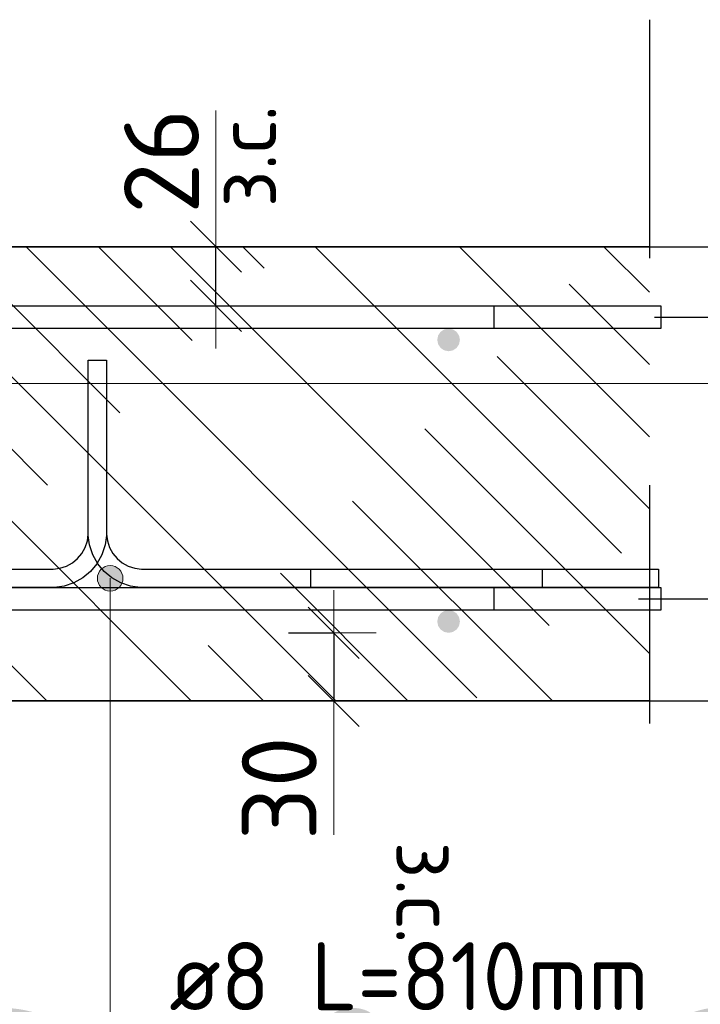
# Model space of a CAD drawing. Header units: metres. Extents: x -38 to 107, y -15 to 21.
# Tile 130 of 167: x 72.479 to 72.778, y 8.198 to 8.632. Entities that reach past the tile are written whole.
import ezdxf

# ---------------------------------------------------------------- set-up
doc = ezdxf.new("R2010")
doc.units = ezdxf.units.M
doc.header["$PDMODE"] = 65
doc.linetypes.add('______4', pattern=[0.135, 0.105, -0.03])
for name, color, linetype, lineweight in [('XR$3$Арм. стержнями верхней зоны', 180, 'Continuous', 35), ('XR$3$Арм. стержнями нижней зоны', 180, 'Continuous', 35), ('XR$3$Арм.стержн. Арматура края', 96, 'Continuous', 35), ('XR$3$Размерная линия (1)', 7, 'Continuous', 13), ('XR$3$Размерная линия_ общее', 7, 'Continuous', 13), ('XR$4$Текст_ примечание', 7, 'Continuous', 13), ('XR$5$Арм. стержнями верхней зоны', 180, 'Continuous', 35), ('XR$5$Арм. стержнями нижней зоны', 180, 'Continuous', 35), ('XR$5$Арм.стержн. Арматура края', 96, 'Continuous', 35), ('XR$5$Размерная линия (1)', 7, 'Continuous', 13), ('XR$5$Размерная линия_ общее', 7, 'Continuous', 13)]:
    doc.layers.add(name, color=color, linetype=linetype, lineweight=lineweight)
doc.layers.add('XR$3$Арм.стержн. Фиксатор', color=7, linetype='Continuous', lineweight=35, true_color=0x501e0f)
doc.layers.add('XR$5$Арм.стержн. Фиксатор', color=7, linetype='Continuous', lineweight=35, true_color=0x501e0f)
doc.styles.add('ISOCPEUR', font='txt')
doc.dimstyles.new('DIMSTYLE_11', dxfattribs={"dimtxt": 0.033, "dimasz": 0.0375, "dimexe": 0, "dimexo": 0, "dimgap": 0.0165, "dimtad": 2, "dimdec": 0, "dimlfac": 1000, "dimrnd": 1, "dimzin": 12, "dimdsep": 46, "dimtxsty": 'ISOCPEUR', "dimblk1": 'ALL_ML_STRICH', "dimblk2": 'ALL_ML_STRICH', "dimsah": 1, "dimcen": 0, "dimclrd": 7, "dimclre": 256, "dimclrt": 7, "dimadec": 0, "dimazin": 0, "dimtfac": 1, "dimtdec": 0, "dimtix": 1, "dimtmove": 2, "dimatfit": 3, "dimfxl": 0, "dimtvp": 1.2, "dimtzin": 0, "dimlwd": 0, "dimlwe": -3, "dimarcsym": 0})
doc.dimstyles.new('DIMSTYLE_12', dxfattribs={"dimtxt": 0.03, "dimasz": 0.03, "dimexe": 0, "dimexo": 0, "dimgap": 0.015, "dimtad": 2, "dimdec": 0, "dimlfac": 1000, "dimrnd": 1, "dimzin": 12, "dimdsep": 46, "dimtxsty": 'ISOCPEUR', "dimblk1": 'ALL_ML_STRICH', "dimblk2": 'ALL_ML_STRICH', "dimsah": 1, "dimcen": 0, "dimclrd": 7, "dimclre": 256, "dimclrt": 7, "dimadec": 0, "dimazin": 0, "dimtfac": 1, "dimtdec": 0, "dimtix": 1, "dimtmove": 2, "dimatfit": 3, "dimfxl": 0, "dimtzin": 0, "dimlwd": 0, "dimlwe": -3, "dimarcsym": 0})
doc.dimstyles.new('DIMSTYLE_14', dxfattribs={"dimtxt": 0.03, "dimasz": 0.03, "dimexe": 0, "dimexo": 0, "dimgap": 0.015, "dimtad": 2, "dimdec": 0, "dimlfac": 1000, "dimrnd": 1, "dimzin": 12, "dimdsep": 46, "dimtxsty": 'ISOCPEUR', "dimblk1": 'ALL_ML_STRICH', "dimblk2": 'ALL_ML_STRICH', "dimsah": 1, "dimcen": 0, "dimclrd": 7, "dimclre": 256, "dimclrt": 7, "dimadec": 0, "dimazin": 0, "dimtfac": 1, "dimtdec": 0, "dimtix": 1, "dimtmove": 2, "dimatfit": 3, "dimfxl": 0, "dimtvp": 1.2, "dimtzin": 0, "dimlwd": 0, "dimlwe": -3, "dimarcsym": 0})
doc.dimstyles.new('DIMSTYLE_8', dxfattribs={"dimtxt": 0.033, "dimasz": 0.0375, "dimexe": 0, "dimexo": 0, "dimgap": 0.0165, "dimtad": 2, "dimdec": 0, "dimlfac": 1000, "dimrnd": 1, "dimzin": 12, "dimdsep": 46, "dimtxsty": 'ISOCPEUR', "dimblk1": 'ALL_ML_STRICH', "dimblk2": 'ALL_ML_STRICH', "dimsah": 1, "dimcen": 0, "dimclrd": 7, "dimclre": 256, "dimclrt": 7, "dimadec": 0, "dimazin": 0, "dimtfac": 1, "dimtdec": 0, "dimtix": 1, "dimtmove": 2, "dimatfit": 3, "dimfxl": 0, "dimtzin": 0, "dimlwd": 0, "dimlwe": -3, "dimarcsym": 0})
pattern_1 = [(135, (0, 0), (-0.031819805, -0.031819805), [0.4, -0.05, 0, -0.05]), (135, (-0.01591, -0.01591), (-0.031819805, -0.031819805), [0.8, -0.1, 0.1, -0.1])]

# ---------------------------------------------------------------- blocks, each defined once
blk = doc.blocks.new('ALL_ML_STRICH')
at = {"color": 0, "linetype": 'ByBlock', "lineweight": -2}
for p, q in [((0, -0.5), (0, 0.5)), ((-0.3, -0.3), (0.3, 0.3)), ((-1, 0), (0.5, 0))]:
    blk.add_line(p, q, dxfattribs=at)
blk = doc.blocks.new('*D137')
at = {"layer": 'DEFPOINTS', "color": 7, "linetype": 'Continuous', "lineweight": 13, "transparency": 33554687}
for p in [(72.7273, 8.53188), (72.7273, 8.33188), (72.89884, 8.33188)]:
    blk.add_point(p, dxfattribs=at)
at = {"layer": 'XR$3$Размерная линия_ общее', "color": 253, "linetype": 'Continuous', "lineweight": -2, "true_color": 0xa0a0a0, "transparency": 33554687}
for p, q in [((72.7473, 8.53188), (72.89884, 8.53188)), ((72.7473, 8.33188), (72.89884, 8.33188))]:
    blk.add_line(p, q, dxfattribs=at)
at = {"layer": 'XR$3$Размерная линия_ общее', "color": 7, "linetype": 'Continuous', "lineweight": -2, "transparency": 33554687}
blk.add_line((72.89884, 8.33188), (72.89884, 8.53188), dxfattribs=at)
at = {"layer": 'XR$3$Размерная линия_ общее', "color": 7, "linetype": 'Continuous', "lineweight": 13, "transparency": 33554687, "xscale": 0.0375, "yscale": 0.0375, "zscale": 0.0375}
for p, rotation in [((72.89884, 8.53188), 90), ((72.89884, 8.33188), 270)]:
    blk.add_blockref('ALL_ML_STRICH', p, dxfattribs=dict(at, rotation=rotation))
at = {"layer": 'XR$3$Размерная линия_ общее', "color": 7, "linetype": 'Continuous', "lineweight": 13, "transparency": 33554687, "insert": (72.87484, 8.43353), "char_height": 0.033, "width": 0.099, "attachment_point": 5, "rotation": 90, "style": 'ISOCPEUR'}
blk.add_mtext('\\A1;{200}', dxfattribs=at)
blk = doc.blocks.new('*D138')
at = {"layer": 'DEFPOINTS', "color": 7, "linetype": 'Continuous', "lineweight": 13, "transparency": 33554687}
for p in [(72.5769, 8.36188), (72.61689, 8.36188), (72.5769, 8.33188)]:
    blk.add_point(p, dxfattribs=at)
at = {"layer": 'XR$3$Размерная линия_ общее', "color": 253, "linetype": 'Continuous', "lineweight": -2, "true_color": 0xa0a0a0, "transparency": 33554687}
for p, q in [((72.5969, 8.36188), (72.61689, 8.36188)), ((72.5969, 8.33188), (72.61689, 8.33188))]:
    blk.add_line(p, q, dxfattribs=at)
at = {"layer": 'XR$3$Размерная линия_ общее', "color": 7, "linetype": 'Continuous', "lineweight": -2, "transparency": 33554687}
blk.add_line((72.61689, 8.36188), (72.61689, 8.33188), dxfattribs=at)
at = {"layer": 'XR$3$Размерная линия_ общее', "color": 7, "linetype": 'Continuous', "lineweight": 13, "transparency": 33554687, "xscale": 0.0375, "yscale": 0.0375, "zscale": 0.0375}
for p, rotation in [((72.61689, 8.36188), 90), ((72.61689, 8.33188), 270)]:
    blk.add_blockref('ALL_ML_STRICH', p, dxfattribs=dict(at, rotation=rotation))
at = {"layer": 'XR$3$Размерная линия_ общее', "color": 7, "linetype": 'Continuous', "lineweight": 13, "transparency": 33554687, "insert": (72.59289, 8.29345), "char_height": 0.033, "width": 0.066, "attachment_point": 5, "rotation": 90, "style": 'ISOCPEUR'}
blk.add_mtext('\\A1;{30}', dxfattribs=at)
at = {"layer": 'XR$3$Размерная линия_ общее', "color": 7, "linetype": 'Continuous', "lineweight": 13, "transparency": 33554687, "insert": (72.67143, 8.26997), "char_height": 0.027, "width": 0.00135, "attachment_point": 1, "rotation": 270, "line_spacing_factor": 0.60241, "style": 'ISOCPEUR'}
blk.add_mtext('з.с.', dxfattribs=at)
blk = doc.blocks.new('*D141')
at = {"layer": 'DEFPOINTS', "color": 7, "linetype": 'Continuous', "lineweight": 13, "transparency": 33554687}
for p in [(72.52503, 8.53188), (72.52503, 8.50588), (72.56502, 8.50588)]:
    blk.add_point(p, dxfattribs=at)
at = {"layer": 'XR$3$Размерная линия_ общее', "color": 253, "linetype": 'Continuous', "lineweight": -2, "true_color": 0xa0a0a0, "transparency": 33554687}
for p, q in [((72.54503, 8.53188), (72.56502, 8.53188)), ((72.54503, 8.50588), (72.56502, 8.50588))]:
    blk.add_line(p, q, dxfattribs=at)
at = {"layer": 'XR$3$Размерная линия_ общее', "color": 7, "linetype": 'Continuous', "lineweight": -2, "transparency": 33554687}
blk.add_line((72.56502, 8.50588), (72.56502, 8.53188), dxfattribs=at)
at = {"layer": 'XR$3$Размерная линия_ общее', "color": 7, "linetype": 'Continuous', "lineweight": 13, "transparency": 33554687, "xscale": 0.0375, "yscale": 0.0375, "zscale": 0.0375}
for p, rotation in [((72.56502, 8.53188), 90), ((72.56502, 8.50588), 270)]:
    blk.add_blockref('ALL_ML_STRICH', p, dxfattribs=dict(at, rotation=rotation))
at = {"layer": 'XR$3$Размерная линия_ общее', "color": 7, "linetype": 'Continuous', "lineweight": 13, "transparency": 33554687, "insert": (72.56456, 8.54924), "char_height": 0.027, "width": 0.00135, "attachment_point": 1, "rotation": 90, "line_spacing_factor": 0.60241, "style": 'ISOCPEUR'}
blk.add_mtext('з.с.', dxfattribs=at)
at = {"layer": 'XR$3$Размерная линия_ общее', "color": 7, "linetype": 'Continuous', "lineweight": 13, "transparency": 33554687, "insert": (72.54102, 8.5696), "char_height": 0.033, "width": 0.066, "attachment_point": 5, "rotation": 90, "style": 'ISOCPEUR'}
blk.add_mtext('\\A1;{26}', dxfattribs=at)
blk = doc.blocks.new('*D198')
at = {"layer": 'DEFPOINTS', "color": 7, "linetype": 'Continuous', "lineweight": 13, "transparency": 33554687}
for p in [(72.73118, 8.37688), (72.74403, 8.33188), (72.82384, 8.33188)]:
    blk.add_point(p, dxfattribs=at)
at = {"layer": 'XR$3$Размерная линия (1)', "color": 9, "linetype": 'Continuous', "lineweight": -2, "true_color": 0xc7c7c7, "transparency": 33554687}
for p, q in [((72.75118, 8.37688), (72.82384, 8.37688)), ((72.76403, 8.33188), (72.82384, 8.33188))]:
    blk.add_line(p, q, dxfattribs=at)
at = {"layer": 'XR$3$Размерная линия (1)', "color": 7, "linetype": 'Continuous', "lineweight": -2, "transparency": 33554687}
blk.add_line((72.82384, 8.33188), (72.82384, 8.37688), dxfattribs=at)
at = {"layer": 'XR$3$Размерная линия (1)', "color": 7, "linetype": 'Continuous', "lineweight": 13, "transparency": 33554687, "xscale": 0.03, "yscale": 0.03, "zscale": 0.03}
for p, rotation in [((72.82384, 8.37688), 90), ((72.82384, 8.33188), 270)]:
    blk.add_blockref('ALL_ML_STRICH', p, dxfattribs=dict(at, rotation=rotation))
at = {"layer": 'XR$3$Размерная линия (1)', "color": 7, "linetype": 'Continuous', "lineweight": 13, "transparency": 33554687, "insert": (72.80098, 8.29614), "char_height": 0.03, "width": 0.06, "attachment_point": 5, "rotation": 90, "style": 'ISOCPEUR'}
blk.add_mtext('\\A1;{45}', dxfattribs=at)
blk = doc.blocks.new('*D199')
at = {"layer": 'DEFPOINTS', "color": 7, "linetype": 'Continuous', "lineweight": 13, "transparency": 33554687}
for p in [(72.73821, 8.50088), (72.73118, 8.37688), (72.82384, 8.37688)]:
    blk.add_point(p, dxfattribs=at)
at = {"layer": 'XR$3$Размерная линия (1)', "color": 9, "linetype": 'Continuous', "lineweight": -2, "true_color": 0xc7c7c7, "transparency": 33554687}
for p, q in [((72.75821, 8.50088), (72.82384, 8.50088)), ((72.75118, 8.37688), (72.82384, 8.37688))]:
    blk.add_line(p, q, dxfattribs=at)
at = {"layer": 'XR$3$Размерная линия (1)', "color": 7, "linetype": 'Continuous', "lineweight": -2, "transparency": 33554687}
blk.add_line((72.82384, 8.37688), (72.82384, 8.50088), dxfattribs=at)
at = {"layer": 'XR$3$Размерная линия (1)', "color": 7, "linetype": 'Continuous', "lineweight": 13, "transparency": 33554687, "xscale": 0.03, "yscale": 0.03, "zscale": 0.03}
for p, rotation in [((72.82384, 8.50088), 90), ((72.82384, 8.37688), 270)]:
    blk.add_blockref('ALL_ML_STRICH', p, dxfattribs=dict(at, rotation=rotation))
at = {"layer": 'XR$3$Размерная линия (1)', "color": 7, "linetype": 'Continuous', "lineweight": 13, "transparency": 33554687, "insert": (72.80134, 8.44188), "char_height": 0.03, "width": 0.09, "attachment_point": 5, "rotation": 90, "style": 'ISOCPEUR'}
blk.add_mtext('\\A1;{124}', dxfattribs=at)
blk = doc.blocks.new('*D200')
at = {"layer": 'DEFPOINTS', "color": 7, "linetype": 'Continuous', "lineweight": 13, "transparency": 33554687}
for p in [(72.72034, 8.53188), (72.73821, 8.50088), (72.82384, 8.50088)]:
    blk.add_point(p, dxfattribs=at)
at = {"layer": 'XR$3$Размерная линия (1)', "color": 9, "linetype": 'Continuous', "lineweight": -2, "true_color": 0xc7c7c7, "transparency": 33554687}
for p, q in [((72.74034, 8.53188), (72.82384, 8.53188)), ((72.75821, 8.50088), (72.82384, 8.50088))]:
    blk.add_line(p, q, dxfattribs=at)
at = {"layer": 'XR$3$Размерная линия (1)', "color": 7, "linetype": 'Continuous', "lineweight": -2, "transparency": 33554687}
blk.add_line((72.82384, 8.50088), (72.82384, 8.53188), dxfattribs=at)
at = {"layer": 'XR$3$Размерная линия (1)', "color": 7, "linetype": 'Continuous', "lineweight": 13, "transparency": 33554687, "xscale": 0.03, "yscale": 0.03, "zscale": 0.03}
for p, rotation in [((72.82384, 8.53188), 90), ((72.82384, 8.50088), 270)]:
    blk.add_blockref('ALL_ML_STRICH', p, dxfattribs=dict(at, rotation=rotation))
at = {"layer": 'XR$3$Размерная линия (1)', "color": 7, "linetype": 'Continuous', "lineweight": 13, "transparency": 33554687, "insert": (72.8011, 8.57917), "char_height": 0.03, "width": 0.06, "attachment_point": 5, "rotation": 90, "style": 'ISOCPEUR'}
blk.add_mtext('\\A1;{31}', dxfattribs=at)
blk = doc.blocks.new('*D805')
at = {"layer": 'DEFPOINTS', "color": 7, "linetype": 'Continuous', "lineweight": 13, "transparency": 33554687}
for p in [(72.7273, 8.53188), (72.7273, 8.33188), (72.89884, 8.33188)]:
    blk.add_point(p, dxfattribs=at)
at = {"layer": 'XR$5$Размерная линия_ общее', "color": 253, "linetype": 'Continuous', "lineweight": -2, "true_color": 0xa0a0a0, "transparency": 33554687}
for p, q in [((72.7473, 8.53188), (72.89884, 8.53188)), ((72.7473, 8.33188), (72.89884, 8.33188))]:
    blk.add_line(p, q, dxfattribs=at)
at = {"layer": 'XR$5$Размерная линия_ общее', "color": 7, "linetype": 'Continuous', "lineweight": -2, "transparency": 33554687}
blk.add_line((72.89884, 8.33188), (72.89884, 8.53188), dxfattribs=at)
at = {"layer": 'XR$5$Размерная линия_ общее', "color": 7, "linetype": 'Continuous', "lineweight": 13, "transparency": 33554687, "xscale": 0.0375, "yscale": 0.0375, "zscale": 0.0375}
for p, rotation in [((72.89884, 8.53188), 90), ((72.89884, 8.33188), 270)]:
    blk.add_blockref('ALL_ML_STRICH', p, dxfattribs=dict(at, rotation=rotation))
at = {"layer": 'XR$5$Размерная линия_ общее', "color": 7, "linetype": 'Continuous', "lineweight": 13, "transparency": 33554687, "insert": (72.87484, 8.43353), "char_height": 0.033, "width": 0.099, "attachment_point": 5, "rotation": 90, "style": 'ISOCPEUR'}
blk.add_mtext('\\A1;{200}', dxfattribs=at)
blk = doc.blocks.new('*D806')
at = {"layer": 'DEFPOINTS', "color": 7, "linetype": 'Continuous', "lineweight": 13, "transparency": 33554687}
for p in [(72.5769, 8.36188), (72.61689, 8.36188), (72.5769, 8.33188)]:
    blk.add_point(p, dxfattribs=at)
at = {"layer": 'XR$5$Размерная линия_ общее', "color": 253, "linetype": 'Continuous', "lineweight": -2, "true_color": 0xa0a0a0, "transparency": 33554687}
for p, q in [((72.5969, 8.36188), (72.61689, 8.36188)), ((72.5969, 8.33188), (72.61689, 8.33188))]:
    blk.add_line(p, q, dxfattribs=at)
at = {"layer": 'XR$5$Размерная линия_ общее', "color": 7, "linetype": 'Continuous', "lineweight": -2, "transparency": 33554687}
blk.add_line((72.61689, 8.36188), (72.61689, 8.33188), dxfattribs=at)
at = {"layer": 'XR$5$Размерная линия_ общее', "color": 7, "linetype": 'Continuous', "lineweight": 13, "transparency": 33554687, "xscale": 0.0375, "yscale": 0.0375, "zscale": 0.0375}
for p, rotation in [((72.61689, 8.36188), 90), ((72.61689, 8.33188), 270)]:
    blk.add_blockref('ALL_ML_STRICH', p, dxfattribs=dict(at, rotation=rotation))
at = {"layer": 'XR$5$Размерная линия_ общее', "color": 7, "linetype": 'Continuous', "lineweight": 13, "transparency": 33554687, "insert": (72.59289, 8.29345), "char_height": 0.033, "width": 0.066, "attachment_point": 5, "rotation": 90, "style": 'ISOCPEUR'}
blk.add_mtext('\\A1;{30}', dxfattribs=at)
at = {"layer": 'XR$5$Размерная линия_ общее', "color": 7, "linetype": 'Continuous', "lineweight": 13, "transparency": 33554687, "insert": (72.67143, 8.26997), "char_height": 0.027, "width": 0.00135, "attachment_point": 1, "rotation": 270, "line_spacing_factor": 0.60241, "style": 'ISOCPEUR'}
blk.add_mtext('з.с.', dxfattribs=at)
blk = doc.blocks.new('*D960')
at = {"layer": 'DEFPOINTS', "color": 7, "linetype": 'Continuous', "lineweight": 13, "transparency": 33554687}
for p in [(72.52503, 8.53188), (72.52503, 8.50588), (72.56502, 8.50588)]:
    blk.add_point(p, dxfattribs=at)
at = {"layer": 'XR$5$Размерная линия_ общее', "color": 253, "linetype": 'Continuous', "lineweight": -2, "true_color": 0xa0a0a0, "transparency": 33554687}
for p, q in [((72.54503, 8.53188), (72.56502, 8.53188)), ((72.54503, 8.50588), (72.56502, 8.50588))]:
    blk.add_line(p, q, dxfattribs=at)
at = {"layer": 'XR$5$Размерная линия_ общее', "color": 7, "linetype": 'Continuous', "lineweight": -2, "transparency": 33554687}
blk.add_line((72.56502, 8.50588), (72.56502, 8.53188), dxfattribs=at)
at = {"layer": 'XR$5$Размерная линия_ общее', "color": 7, "linetype": 'Continuous', "lineweight": 13, "transparency": 33554687, "xscale": 0.0375, "yscale": 0.0375, "zscale": 0.0375}
for p, rotation in [((72.56502, 8.53188), 90), ((72.56502, 8.50588), 270)]:
    blk.add_blockref('ALL_ML_STRICH', p, dxfattribs=dict(at, rotation=rotation))
at = {"layer": 'XR$5$Размерная линия_ общее', "color": 7, "linetype": 'Continuous', "lineweight": 13, "transparency": 33554687, "insert": (72.56456, 8.54924), "char_height": 0.027, "width": 0.00135, "attachment_point": 1, "rotation": 90, "line_spacing_factor": 0.60241, "style": 'ISOCPEUR'}
blk.add_mtext('з.с.', dxfattribs=at)
at = {"layer": 'XR$5$Размерная линия_ общее', "color": 7, "linetype": 'Continuous', "lineweight": 13, "transparency": 33554687, "insert": (72.54102, 8.5696), "char_height": 0.033, "width": 0.066, "attachment_point": 5, "rotation": 90, "style": 'ISOCPEUR'}
blk.add_mtext('\\A1;{26}', dxfattribs=at)
blk = doc.blocks.new('*D1013')
at = {"layer": 'DEFPOINTS', "color": 7, "linetype": 'Continuous', "lineweight": 13, "transparency": 33554687}
for p in [(72.73118, 8.37688), (72.74403, 8.33188), (72.82384, 8.33188)]:
    blk.add_point(p, dxfattribs=at)
at = {"layer": 'XR$5$Размерная линия (1)', "color": 9, "linetype": 'Continuous', "lineweight": -2, "true_color": 0xc7c7c7, "transparency": 33554687}
for p, q in [((72.75118, 8.37688), (72.82384, 8.37688)), ((72.76403, 8.33188), (72.82384, 8.33188))]:
    blk.add_line(p, q, dxfattribs=at)
at = {"layer": 'XR$5$Размерная линия (1)', "color": 7, "linetype": 'Continuous', "lineweight": -2, "transparency": 33554687}
blk.add_line((72.82384, 8.33188), (72.82384, 8.37688), dxfattribs=at)
at = {"layer": 'XR$5$Размерная линия (1)', "color": 7, "linetype": 'Continuous', "lineweight": 13, "transparency": 33554687, "xscale": 0.03, "yscale": 0.03, "zscale": 0.03}
for p, rotation in [((72.82384, 8.37688), 90), ((72.82384, 8.33188), 270)]:
    blk.add_blockref('ALL_ML_STRICH', p, dxfattribs=dict(at, rotation=rotation))
at = {"layer": 'XR$5$Размерная линия (1)', "color": 7, "linetype": 'Continuous', "lineweight": 13, "transparency": 33554687, "insert": (72.80098, 8.29614), "char_height": 0.03, "width": 0.06, "attachment_point": 5, "rotation": 90, "style": 'ISOCPEUR'}
blk.add_mtext('\\A1;{45}', dxfattribs=at)
blk = doc.blocks.new('*D1014')
at = {"layer": 'DEFPOINTS', "color": 7, "linetype": 'Continuous', "lineweight": 13, "transparency": 33554687}
for p in [(72.7385, 8.50088), (72.73118, 8.37688), (72.82384, 8.37688)]:
    blk.add_point(p, dxfattribs=at)
at = {"layer": 'XR$5$Размерная линия (1)', "color": 9, "linetype": 'Continuous', "lineweight": -2, "true_color": 0xc7c7c7, "transparency": 33554687}
for p, q in [((72.7585, 8.50088), (72.82384, 8.50088)), ((72.75118, 8.37688), (72.82384, 8.37688))]:
    blk.add_line(p, q, dxfattribs=at)
at = {"layer": 'XR$5$Размерная линия (1)', "color": 7, "linetype": 'Continuous', "lineweight": -2, "transparency": 33554687}
blk.add_line((72.82384, 8.37688), (72.82384, 8.50088), dxfattribs=at)
at = {"layer": 'XR$5$Размерная линия (1)', "color": 7, "linetype": 'Continuous', "lineweight": 13, "transparency": 33554687, "xscale": 0.03, "yscale": 0.03, "zscale": 0.03}
for p, rotation in [((72.82384, 8.50088), 90), ((72.82384, 8.37688), 270)]:
    blk.add_blockref('ALL_ML_STRICH', p, dxfattribs=dict(at, rotation=rotation))
at = {"layer": 'XR$5$Размерная линия (1)', "color": 7, "linetype": 'Continuous', "lineweight": 13, "transparency": 33554687, "insert": (72.80134, 8.44188), "char_height": 0.03, "width": 0.09, "attachment_point": 5, "rotation": 90, "style": 'ISOCPEUR'}
blk.add_mtext('\\A1;{124}', dxfattribs=at)
blk = doc.blocks.new('*D1015')
at = {"layer": 'DEFPOINTS', "color": 7, "linetype": 'Continuous', "lineweight": 13, "transparency": 33554687}
for p in [(72.72034, 8.53188), (72.7385, 8.50088), (72.82384, 8.50088)]:
    blk.add_point(p, dxfattribs=at)
at = {"layer": 'XR$5$Размерная линия (1)', "color": 9, "linetype": 'Continuous', "lineweight": -2, "true_color": 0xc7c7c7, "transparency": 33554687}
for p, q in [((72.74034, 8.53188), (72.82384, 8.53188)), ((72.7585, 8.50088), (72.82384, 8.50088))]:
    blk.add_line(p, q, dxfattribs=at)
at = {"layer": 'XR$5$Размерная линия (1)', "color": 7, "linetype": 'Continuous', "lineweight": -2, "transparency": 33554687}
blk.add_line((72.82384, 8.50088), (72.82384, 8.53188), dxfattribs=at)
at = {"layer": 'XR$5$Размерная линия (1)', "color": 7, "linetype": 'Continuous', "lineweight": 13, "transparency": 33554687, "xscale": 0.03, "yscale": 0.03, "zscale": 0.03}
for p, rotation in [((72.82384, 8.53188), 90), ((72.82384, 8.50088), 270)]:
    blk.add_blockref('ALL_ML_STRICH', p, dxfattribs=dict(at, rotation=rotation))
at = {"layer": 'XR$5$Размерная линия (1)', "color": 7, "linetype": 'Continuous', "lineweight": 13, "transparency": 33554687, "insert": (72.8011, 8.57917), "char_height": 0.03, "width": 0.06, "attachment_point": 5, "rotation": 90, "style": 'ISOCPEUR'}
blk.add_mtext('\\A1;{31}', dxfattribs=at)

msp = doc.modelspace()

# ---------------------------------------------------------------- hatches: boundary and pattern name
at = {"linetype": 'Continuous', "lineweight": 13, "transparency": 33554687}
h = msp.add_hatch(dxfattribs=at)
h.set_pattern_fill('__________540', scale=0.015, style=0, pattern_type=2)
h.set_pattern_definition(pattern_1)
h.paths.add_polyline_path([(72.1675, 8.53188), (72.1675, 8.33188), (72.75595, 8.33188), (72.75595, 8.53188)], flags=0)
h = msp.add_hatch(dxfattribs=at)
h.set_pattern_fill('__________540', scale=0.015, style=0, pattern_type=2)
h.set_pattern_definition(pattern_1)
h.paths.add_polyline_path([(72.1675, 8.53188), (72.1675, 8.33188), (72.75595, 8.33188), (72.75595, 8.53188)], flags=0)
at = {"layer": 'XR$3$Арм. стержнями верхней зоны', "linetype": 'Continuous', "lineweight": 50, "transparency": 33554687}
msp.add_hatch(color=4, dxfattribs=at).paths.add_polyline_path([(72.67251, 8.49088), (72.67212, 8.49279), (72.67104, 8.49441), (72.66942, 8.4955), (72.66751, 8.49588), (72.66559, 8.4955), (72.66397, 8.49441), (72.66289, 8.49279), (72.66251, 8.49088), (72.66289, 8.48896), (72.66397, 8.48734), (72.66559, 8.48626), (72.66751, 8.48588), (72.66942, 8.48626), (72.67104, 8.48734), (72.67212, 8.48896)])
at = {"layer": 'XR$3$Арм. стержнями нижней зоны', "linetype": 'Continuous', "lineweight": 50, "transparency": 33554687}
msp.add_hatch(color=4, dxfattribs=at).paths.add_polyline_path([(72.67251, 8.36688), (72.67212, 8.36879), (72.67104, 8.37041), (72.66942, 8.3715), (72.66751, 8.37188), (72.66559, 8.3715), (72.66397, 8.37041), (72.66289, 8.36879), (72.66251, 8.36688), (72.66289, 8.36496), (72.66397, 8.36334), (72.66559, 8.36226), (72.66751, 8.36188), (72.66942, 8.36226), (72.67104, 8.36334), (72.67212, 8.36496)])
at = {"layer": 'XR$3$Арм.стержн. Фиксатор', "linetype": 'Continuous', "lineweight": 13, "transparency": 33554687}
for points in [[(72.51357, 8.38869), (72.52325, 8.38869), (72.52122, 8.39071)], [(72.51357, 8.38869), (72.52122, 8.39071), (72.5156, 8.39071)], [(72.5156, 8.39071), (72.52122, 8.39071), (72.51841, 8.3915)], [(72.51278, 8.38588), (72.52403, 8.38588), (72.52325, 8.38869)], [(72.51278, 8.38588), (72.52325, 8.38869), (72.51357, 8.38869)], [(72.51357, 8.38306), (72.52403, 8.38588), (72.51278, 8.38588)], [(72.51357, 8.38306), (72.52325, 8.38306), (72.52403, 8.38588)], [(72.5156, 8.38104), (72.52325, 8.38306), (72.51357, 8.38306)], [(72.5156, 8.38104), (72.52122, 8.38104), (72.52325, 8.38306)], [(72.52122, 8.38104), (72.5156, 8.38104), (72.51841, 8.38025)]]:
    msp.add_hatch(color=7, dxfattribs=at).paths.add_polyline_path(points)
at = {"layer": 'XR$5$Арм. стержнями верхней зоны', "linetype": 'Continuous', "lineweight": 50, "transparency": 33554687}
msp.add_hatch(color=4, dxfattribs=at).paths.add_polyline_path([(72.67251, 8.49088), (72.67212, 8.49279), (72.67104, 8.49441), (72.66942, 8.4955), (72.66751, 8.49588), (72.66559, 8.4955), (72.66397, 8.49441), (72.66289, 8.49279), (72.66251, 8.49088), (72.66289, 8.48896), (72.66397, 8.48734), (72.66559, 8.48626), (72.66751, 8.48588), (72.66942, 8.48626), (72.67104, 8.48734), (72.67212, 8.48896)])
at = {"layer": 'XR$5$Арм. стержнями нижней зоны', "linetype": 'Continuous', "lineweight": 50, "transparency": 33554687}
msp.add_hatch(color=4, dxfattribs=at).paths.add_polyline_path([(72.67251, 8.36688), (72.67212, 8.36879), (72.67104, 8.37041), (72.66942, 8.3715), (72.66751, 8.37188), (72.66559, 8.3715), (72.66397, 8.37041), (72.66289, 8.36879), (72.66251, 8.36688), (72.66289, 8.36496), (72.66397, 8.36334), (72.66559, 8.36226), (72.66751, 8.36188), (72.66942, 8.36226), (72.67104, 8.36334), (72.67212, 8.36496)])
at = {"layer": 'XR$5$Арм.стержн. Фиксатор', "linetype": 'Continuous', "lineweight": 13, "transparency": 33554687}
for points in [[(72.51357, 8.38869), (72.52325, 8.38869), (72.52122, 8.39071)], [(72.51357, 8.38869), (72.52122, 8.39071), (72.5156, 8.39071)], [(72.5156, 8.39071), (72.52122, 8.39071), (72.51841, 8.3915)], [(72.51278, 8.38588), (72.52403, 8.38588), (72.52325, 8.38869)], [(72.51278, 8.38588), (72.52325, 8.38869), (72.51357, 8.38869)], [(72.51357, 8.38306), (72.52403, 8.38588), (72.51278, 8.38588)], [(72.51357, 8.38306), (72.52325, 8.38306), (72.52403, 8.38588)], [(72.5156, 8.38104), (72.52325, 8.38306), (72.51357, 8.38306)], [(72.5156, 8.38104), (72.52122, 8.38104), (72.52325, 8.38306)], [(72.52122, 8.38104), (72.5156, 8.38104), (72.51841, 8.38025)]]:
    msp.add_hatch(color=7, dxfattribs=at).paths.add_polyline_path(points)

# ---------------------------------------------------------------- linework, layer by layer
at = {"color": 7, "linetype": '______4', "lineweight": 25, "transparency": 33554687}
msp.add_line((72.75595, 8.63188), (72.75595, 8.23188), dxfattribs=at)
msp.add_line((72.75595, 8.63188), (72.75595, 8.23188), dxfattribs=at)
at = {"color": 7, "linetype": 'Continuous', "lineweight": 13, "transparency": 33554687}
for p, q in [((72.56502, 8.53188), (72.56502, 8.59188)), ((72.56502, 8.53188), (72.56502, 8.59188)), ((72.61689, 8.33188), (72.61689, 8.27288)), ((72.61689, 8.33188), (72.61689, 8.27288))]:
    msp.add_line(p, q, dxfattribs=at)
at = {"color": 7, "linetype": 'Continuous', "lineweight": 35, "transparency": 33554687}
for p, q in [((72.75595, 8.53188), (72.1675, 8.53188)), ((72.75595, 8.53188), (72.1675, 8.53188)), ((72.1675, 8.33188), (72.75595, 8.33188)), ((72.1675, 8.33188), (72.75595, 8.33188))]:
    msp.add_line(p, q, dxfattribs=at)
at = {"layer": 'XR$3$Арм. стержнями верхней зоны', "color": 4, "linetype": 'Continuous', "lineweight": 25, "transparency": 33554687}
for points in [[(72.76095, 8.49588), (72.1875, 8.49588), (72.1875, 8.50588), (72.76095, 8.50588), (72.76095, 8.49588)], [(72.76095, 8.49588), (72.44251, 8.49588), (72.44251, 8.50588), (72.76095, 8.50588), (72.76095, 8.49588)]]:
    msp.add_lwpolyline(points, dxfattribs=at)
at = {"layer": 'XR$3$Арм. стержнями нижней зоны', "color": 4, "linetype": 'Continuous', "lineweight": 25, "transparency": 33554687}
for points in [[(72.76095, 8.37188), (72.1875, 8.37188), (72.1875, 8.38188), (72.76095, 8.38188), (72.76095, 8.37188)], [(72.76095, 8.37188), (72.44251, 8.37188), (72.44251, 8.38188), (72.76095, 8.38188), (72.76095, 8.37188)]]:
    msp.add_lwpolyline(points, dxfattribs=at)
at = {"layer": 'XR$3$Арм.стержн. Арматура края', "color": 4, "linetype": 'Continuous', "lineweight": 25, "transparency": 33554687}
for points in [[(72.21607, 8.50588), (72.6875, 8.50588), (72.6875, 8.49588), (72.21676, 8.49588)], [(72.21676, 8.38188), (72.6875, 8.38188), (72.6875, 8.37188)], [(72.6875, 8.37188), (72.21607, 8.37188)]]:
    msp.add_lwpolyline(points, dxfattribs=at)
at = {"layer": 'XR$3$Арм.стержн. Фиксатор', "color": 7, "linetype": 'Continuous', "lineweight": 13, "transparency": 33554687}
for p, q in [((72.51841, 8.3915), (72.51841, 8.3915)), ((72.51278, 8.38588), (72.51278, 8.38588)), ((72.51841, 8.17967), (72.51841, 8.38588)), ((72.52403, 8.38588), (72.52403, 8.38588)), ((72.51841, 8.38025), (72.51841, 8.38025))]:
    msp.add_line(p, q, dxfattribs=at)
at = {"layer": 'XR$3$Арм.стержн. Фиксатор', "color": 40, "linetype": 'Continuous', "lineweight": 25, "transparency": 33554687}
for points in [[(72.70875, 8.38188), (72.5316, 8.38188), (72.52743, 8.38246), (72.52308, 8.38389), (72.51907, 8.38614), (72.51577, 8.3889), (72.51301, 8.3922), (72.51077, 8.3962), (72.50933, 8.40056), (72.50875, 8.40473), (72.50875, 8.48188), (72.51675, 8.48188), (72.51675, 8.40473), (72.51617, 8.40056), (72.51474, 8.3962), (72.51249, 8.3922), (72.50973, 8.3889), (72.50643, 8.38614), (72.50242, 8.38389), (72.49807, 8.38246), (72.4939, 8.38188), (72.31675, 8.38188)], [(72.31675, 8.38988), (72.49335, 8.38988), (72.49625, 8.39028), (72.49919, 8.39125), (72.50187, 8.39275), (72.50405, 8.39457), (72.50588, 8.39676), (72.50738, 8.39944), (72.50835, 8.40237), (72.50875, 8.40528), (72.50875, 8.48188), (72.51675, 8.48188), (72.51675, 8.40528), (72.51716, 8.40237), (72.51812, 8.39944), (72.51963, 8.39676), (72.52145, 8.39457), (72.52363, 8.39275), (72.52632, 8.39125), (72.52925, 8.39028), (72.53216, 8.38988), (72.70875, 8.38988), (72.70875, 8.38188)], [(72.75995, 8.38188), (72.60675, 8.38188), (72.60675, 8.38988), (72.75995, 8.38988), (72.75995, 8.38188)]]:
    msp.add_lwpolyline(points, dxfattribs=at)
at = {"layer": 'XR$3$Арм.стержн. Фиксатор', "color": 7, "linetype": 'Continuous', "lineweight": 13, "transparency": 33554687}
msp.add_circle((72.51841, 8.38588), 0.00563, dxfattribs=at)
at = {"layer": 'XR$4$Текст_ примечание', "color": 7, "linetype": 'Continuous', "lineweight": 13, "transparency": 33554687}
msp.add_line((86.41979, 8.47171), (67.91979, 8.47171), dxfattribs=at)
at = {"layer": 'XR$5$Арм. стержнями верхней зоны', "color": 4, "linetype": 'Continuous', "lineweight": 25, "transparency": 33554687}
for points in [[(72.76095, 8.49588), (72.1875, 8.49588), (72.1875, 8.50588), (72.76095, 8.50588), (72.76095, 8.49588)], [(72.76095, 8.49588), (72.44251, 8.49588), (72.44251, 8.50588), (72.76095, 8.50588), (72.76095, 8.49588)]]:
    msp.add_lwpolyline(points, dxfattribs=at)
at = {"layer": 'XR$5$Арм. стержнями нижней зоны', "color": 4, "linetype": 'Continuous', "lineweight": 25, "transparency": 33554687}
for points in [[(72.76095, 8.37188), (72.1875, 8.37188), (72.1875, 8.38188), (72.76095, 8.38188), (72.76095, 8.37188)], [(72.76095, 8.37188), (72.44251, 8.37188), (72.44251, 8.38188), (72.76095, 8.38188), (72.76095, 8.37188)]]:
    msp.add_lwpolyline(points, dxfattribs=at)
at = {"layer": 'XR$5$Арм.стержн. Арматура края', "color": 4, "linetype": 'Continuous', "lineweight": 25, "transparency": 33554687}
for points in [[(72.21607, 8.50588), (72.6875, 8.50588), (72.6875, 8.49588), (72.21676, 8.49588)], [(72.21676, 8.38188), (72.6875, 8.38188), (72.6875, 8.37188)], [(72.6875, 8.37188), (72.21607, 8.37188)]]:
    msp.add_lwpolyline(points, dxfattribs=at)
at = {"layer": 'XR$5$Арм.стержн. Фиксатор', "color": 7, "linetype": 'Continuous', "lineweight": 13, "transparency": 33554687}
for p, q in [((72.51841, 8.3915), (72.51841, 8.3915)), ((72.51278, 8.38588), (72.51278, 8.38588)), ((72.51841, 8.17967), (72.51841, 8.38588)), ((72.52403, 8.38588), (72.52403, 8.38588)), ((72.51841, 8.38025), (72.51841, 8.38025))]:
    msp.add_line(p, q, dxfattribs=at)
at = {"layer": 'XR$5$Арм.стержн. Фиксатор', "color": 40, "linetype": 'Continuous', "lineweight": 25, "transparency": 33554687}
for points in [[(72.70875, 8.38188), (72.5316, 8.38188), (72.52743, 8.38246), (72.52308, 8.38389), (72.51907, 8.38614), (72.51577, 8.3889), (72.51301, 8.3922), (72.51077, 8.3962), (72.50933, 8.40056), (72.50875, 8.40473), (72.50875, 8.48188), (72.51675, 8.48188), (72.51675, 8.40473), (72.51617, 8.40056), (72.51474, 8.3962), (72.51249, 8.3922), (72.50973, 8.3889), (72.50643, 8.38614), (72.50242, 8.38389), (72.49807, 8.38246), (72.4939, 8.38188), (72.31675, 8.38188)], [(72.31675, 8.38988), (72.49335, 8.38988), (72.49625, 8.39028), (72.49919, 8.39125), (72.50187, 8.39275), (72.50405, 8.39457), (72.50588, 8.39676), (72.50738, 8.39944), (72.50835, 8.40237), (72.50875, 8.40528), (72.50875, 8.48188), (72.51675, 8.48188), (72.51675, 8.40528), (72.51716, 8.40237), (72.51812, 8.39944), (72.51963, 8.39676), (72.52145, 8.39457), (72.52363, 8.39275), (72.52632, 8.39125), (72.52925, 8.39028), (72.53216, 8.38988), (72.70875, 8.38988), (72.70875, 8.38188)], [(72.75995, 8.38188), (72.60675, 8.38188), (72.60675, 8.38988), (72.75995, 8.38988), (72.75995, 8.38188)]]:
    msp.add_lwpolyline(points, dxfattribs=at)
at = {"layer": 'XR$5$Арм.стержн. Фиксатор', "color": 7, "linetype": 'Continuous', "lineweight": 13, "transparency": 33554687}
msp.add_circle((72.51841, 8.38588), 0.00563, dxfattribs=at)

# ---------------------------------------------------------------- texts
at = {"layer": 'XR$3$Арм.стержн. Фиксатор', "color": 7, "linetype": 'Continuous', "lineweight": 25, "transparency": 33554687, "insert": (72.54441, 8.19567), "char_height": 0.03, "width": 0.2511827, "attachment_point": 7, "style": 'ISOCPEUR'}
msp.add_mtext('\\W0.95;ø8 L=810mm ', dxfattribs=at)
at = {"layer": 'XR$4$Текст_ примечание', "color": 7, "linetype": 'Continuous', "lineweight": 35, "transparency": 33554687, "insert": (70.35063, 7.94671), "char_height": 0.25, "width": 2.7437149, "attachment_point": 7, "style": 'ISOCPEUR'}
msp.add_mtext('\\W0.96;ГОСТ 34028-2016', dxfattribs=at)
at = {"layer": 'XR$5$Арм.стержн. Фиксатор', "color": 7, "linetype": 'Continuous', "lineweight": 25, "transparency": 33554687, "insert": (72.54441, 8.19567), "char_height": 0.03, "width": 0.2511827, "attachment_point": 7, "style": 'ISOCPEUR'}
msp.add_mtext('\\W0.95;ø8 L=810mm ', dxfattribs=at)

# ---------------------------------------------------------------- dimensions: what is measured, and where the dimension line sits
at = {"layer": 'XR$3$Размерная линия (1)', "color": 7, "linetype": 'Continuous', "lineweight": 13, "transparency": 33554687}
for base, p1, p2, dimstyle, picture, middle in [((72.82384, 8.53188), (72.75821, 8.50088), (72.74034, 8.53188), 'DIMSTYLE_14', '*D200', (72.8011, 8.57917)), ((72.82384, 8.50088), (72.75118, 8.37688), (72.75821, 8.50088), 'DIMSTYLE_12', '*D199', (72.80134, 8.44188)), ((72.82384, 8.37688), (72.76403, 8.33188), (72.75118, 8.37688), 'DIMSTYLE_14', '*D198', (72.80098, 8.29614))]:
    dim = msp.add_linear_dim(base=base, p1=p1, p2=p2, angle=90, dimstyle=dimstyle, override={"dimpost": '<>', "dimclrd": 7, "dimclre": 9, "dimclrt": 7, "dimlwd": 0, "dimlwe": 65533}, dxfattribs=at)
    dim.commit()
    dim.dimension.update_dxf_attribs({"geometry": picture, "text_midpoint": middle, "dimtype": 160})
at = {"layer": 'XR$3$Размерная линия_ общее', "color": 7, "linetype": 'Continuous', "lineweight": 13, "transparency": 33554687}
for base, p1, p2, angle, picture, middle in [((72.56502, 8.53188), (72.54503, 8.50588), (72.54503, 8.53188), 90, '*D141', (72.54102, 8.5696)), ((72.61689, 8.33188), (72.5969, 8.36188), (72.5969, 8.33188), 270, '*D138', (72.59289, 8.29345))]:
    dim = msp.add_linear_dim(base=base, p1=p1, p2=p2, angle=angle, text='<>\\Xз.с.', dimstyle='DIMSTYLE_11', override={"dimpost": '<>', "dimclrd": 7, "dimclre": 253, "dimclrt": 7, "dimlwd": 0, "dimlwe": 65533}, dxfattribs=at)
    dim.commit()
    dim.dimension.update_dxf_attribs({"geometry": picture, "text_midpoint": middle, "dimtype": 160})
dim = msp.add_linear_dim(base=(72.89884, 8.53188), p1=(72.7473, 8.33188), p2=(72.7473, 8.53188), angle=90, dimstyle='DIMSTYLE_8', override={"dimpost": '<>', "dimclrd": 7, "dimclre": 253, "dimclrt": 7, "dimlwd": 0, "dimlwe": 65533}, dxfattribs=at)
dim.commit()
dim.dimension.update_dxf_attribs({"geometry": '*D137', "text_midpoint": (72.87484, 8.43353), "dimtype": 160})
at = {"layer": 'XR$5$Размерная линия (1)', "color": 7, "linetype": 'Continuous', "lineweight": 13, "transparency": 33554687}
for base, p1, p2, dimstyle, picture, middle in [((72.82384, 8.53188), (72.7585, 8.50088), (72.74034, 8.53188), 'DIMSTYLE_14', '*D1015', (72.8011, 8.57917)), ((72.82384, 8.50088), (72.75118, 8.37688), (72.7585, 8.50088), 'DIMSTYLE_12', '*D1014', (72.80134, 8.44188)), ((72.82384, 8.37688), (72.76403, 8.33188), (72.75118, 8.37688), 'DIMSTYLE_14', '*D1013', (72.80098, 8.29614))]:
    dim = msp.add_linear_dim(base=base, p1=p1, p2=p2, angle=90, dimstyle=dimstyle, override={"dimpost": '<>', "dimclrd": 7, "dimclre": 9, "dimclrt": 7, "dimlwd": 0, "dimlwe": 65533}, dxfattribs=at)
    dim.commit()
    dim.dimension.update_dxf_attribs({"geometry": picture, "text_midpoint": middle, "dimtype": 160})
at = {"layer": 'XR$5$Размерная линия_ общее', "color": 7, "linetype": 'Continuous', "lineweight": 13, "transparency": 33554687}
for base, p1, p2, angle, picture, middle in [((72.56502, 8.53188), (72.54503, 8.50588), (72.54503, 8.53188), 90, '*D960', (72.54102, 8.5696)), ((72.61689, 8.33188), (72.5969, 8.36188), (72.5969, 8.33188), 270, '*D806', (72.59289, 8.29345))]:
    dim = msp.add_linear_dim(base=base, p1=p1, p2=p2, angle=angle, text='<>\\Xз.с.', dimstyle='DIMSTYLE_11', override={"dimpost": '<>', "dimclrd": 7, "dimclre": 253, "dimclrt": 7, "dimlwd": 0, "dimlwe": 65533}, dxfattribs=at)
    dim.commit()
    dim.dimension.update_dxf_attribs({"geometry": picture, "text_midpoint": middle, "dimtype": 160})
dim = msp.add_linear_dim(base=(72.89884, 8.53188), p1=(72.7473, 8.33188), p2=(72.7473, 8.53188), angle=90, dimstyle='DIMSTYLE_8', override={"dimpost": '<>', "dimclrd": 7, "dimclre": 253, "dimclrt": 7, "dimlwd": 0, "dimlwe": 65533}, dxfattribs=at)
dim.commit()
dim.dimension.update_dxf_attribs({"geometry": '*D805', "text_midpoint": (72.87484, 8.43353), "dimtype": 160})

doc.saveas('drawing.dxf')
